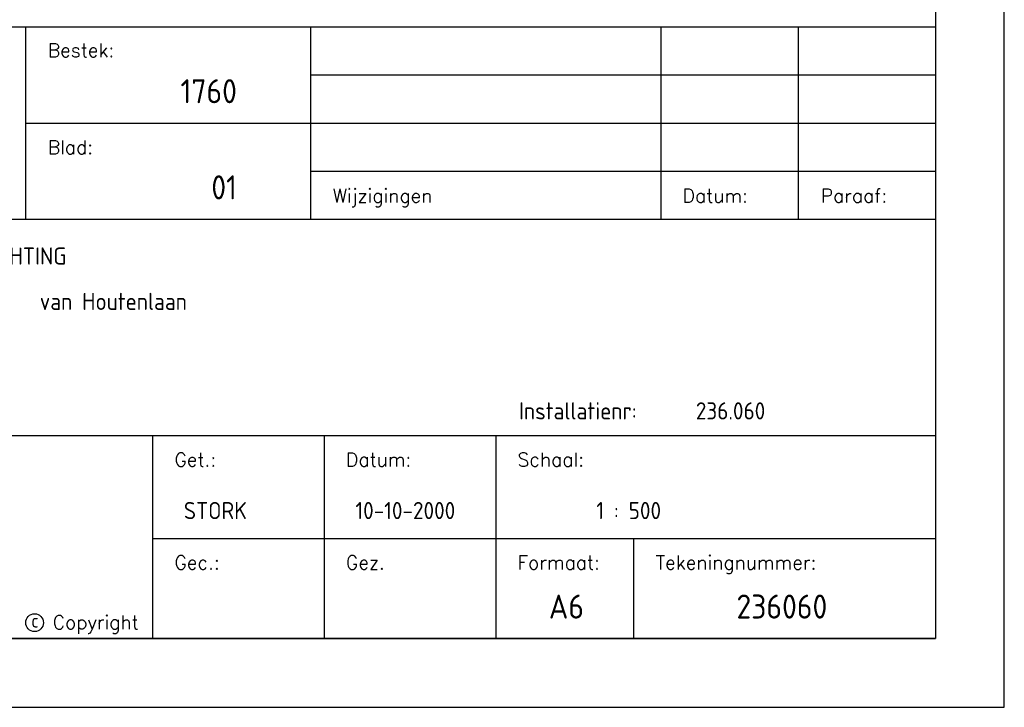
# Model space of a CAD drawing. Extents: x 130725 to 131355, y 479354 to 479502.
# Tile 18 of 19: x 131283 to 131355, y 479354 to 479404. Entities that reach past the tile are written whole.
import ezdxf
from ezdxf.enums import TextEntityAlignment as Align

# ---------------------------------------------------------------- set-up
doc = ezdxf.new("R2010")
doc.units = 0
doc.header["$LTSCALE"] = 5
doc.header["$MEASUREMENT"] = 0
doc.layers.get('0').update_dxf_attribs({"linetype": 'CONTINUOUS'})
for name, color, linetype in [('KADER1', 3, 'CONTINUOUS'), ('SIV-KADER', 7, 'CONTINUOUS'), ('SIV-OV-MAATVOERING', 6, 'CONTINUOUS'), ('SIV-TEKST-025', 7, 'CONTINUOUS'), ('SIV-TEKST-035', 2, 'CONTINUOUS'), ('SIV-TEKST-050', 3, 'CONTINUOUS')]:
    doc.layers.add(name, color=color, linetype=linetype)
doc.styles.add('ISO', font='ISO.shx')
doc.styles.add('ROMANS', font='romans.shx')
doc.styles.add('SIMPLEX', font='simplex.shx', dxfattribs={"height": 0.002})
doc.styles.add('T35', font='ISO.shx', dxfattribs={"height": 3.5})

# ---------------------------------------------------------------- blocks, each defined once
blk = doc.blocks.new('PNH-A6')
at = {"layer": 'KADER1', "color": 7}
for p, q in [((1260, 0), (1260, 297)), ((0, 0), (1260, 0))]:
    blk.add_line(p, q, dxfattribs=at)
at = {"layer": 'KADER1', "color": 21}
for p, q in [((1250, 287), (1250, 10)), ((1250, 10), (10, 10))]:
    blk.add_line(p, q, dxfattribs=at)
blk = doc.blocks.new('PNH-ROH')
at = {"color": 3}
for p, q in [((0, 89), (-189, 89)), ((0, 89), (0, 0)), ((-189, 0), (0, 0))]:
    blk.add_line(p, q, dxfattribs=at)
at = {"color": 7}
for p, q in [((-132.5, 89), (-132.5, 61)), ((-91, 89), (-91, 61)), ((-40, 89), (-40, 61)), ((-20, 89), (-20, 61)), ((0, 82), (-91, 82)), ((0, 75), (-132.5, 75)), ((0, 68), (-91, 68)), ((0, 61), (-189, 61)), ((0, 29.5), (-189, 29.5)), ((-114, 29.5), (-114, 0)), ((-89, 29.5), (-89, 0)), ((-64, 29.5), (-64, 0)), ((0, 14.5), (-114, 14.5)), ((-44, 14.5), (-44, 0))]:
    blk.add_line(p, q, dxfattribs=at)
at = {"color": 116}
blk.add_circle((-131.16, 2.32), 1.29, dxfattribs=at)
at = {"color": 2}
for s, height, style, p in [('Bestek:', 2, 'ROMANS', (-129.24, 84.64)), ('Blad:', 2, 'ROMANS', (-129.24, 70.52)), ('Wijzigingen', 2, 'ROMANS', (-87.75, 63.47)), ('Datum:', 2, 'ROMANS', (-36.83, 63.47)), ('Paraaf:', 2, 'ROMANS', (-16.73, 63.47)), ('REVISIETEKENING OPENBARE VERLICHTING', 2.5, 'T35', (-185.49, 54.44)), ('Installatienr:', 2.5, 'T35', (-60.64, 31.9)), ('Get.:', 2, 'ROMANS', (-110.8, 25.05)), ('Datum:', 2, 'ROMANS', (-85.83, 25.06)), ('Schaal:', 2, 'ROMANS', (-60.86, 25.06)), ('Gec.:', 2, 'ROMANS', (-110.8, 10.08)), ('Gez.', 2, 'ROMANS', (-85.83, 10.08)), ('Formaat:', 2, 'ROMANS', (-60.86, 10.08)), ('Tekeningnummer:', 2, 'ROMANS', (-40.75, 10.08))]:
    blk.add_text(s, height=height, dxfattribs=dict(at, style=style)).set_placement(p)
at = {"color": 116}
for s, style, p in [('c', 'ISO', (-131.63, 1.61)), ('Copyright', 'SIMPLEX', (-128.52, 1.38))]:
    blk.add_text(s, height=2, dxfattribs=dict(at, style=style)).set_placement(p)
at = {"layer": 'SIV-TEKST-025', "color": 7, "style": 'ISO'}
for tag, p in [('ONDERHOEK', (-186.35, 84.25)), ('WIJZ.3', (-87.63, 84.47)), ('DAT.3', (-36.63, 84.47)), ('ONDERHOEK', (-186.35, 80.85)), ('ONDERHOEK', (-186.35, 77.45)), ('WIJZ.2', (-87.63, 77.47)), ('DAT.2', (-36.63, 77.47)), ('ONDERHOEK', (-186.35, 74.05)), ('ONDERHOEK', (-186.35, 70.65)), ('WIJZ.1', (-87.63, 70.47)), ('DAT.1', (-36.63, 70.47)), ('ONDERHOEK', (-186.35, 67.25)), ('ONDERHOEK', (-186.35, 63.85))]:
    blk.add_attdef(tag, p, '', height=2, dxfattribs=at)
at = {"layer": 'SIV-TEKST-035', "color": 2, "style": 'ISO'}
for tag, p in [('OMGEVING', (-130.41, 47.84)), ('WEGVAK', (-169.31, 37.22)), ('GEMEENTE', (-164.26, 31.92)), ('INSTALNR', (-34.9, 31.9)), ('GETEKEND', (-109.43, 17.39)), ('ONDERHOEK', (-84.46, 17.39)), ('SCHAAL', (-49.39, 17.39))]:
    blk.add_attdef(tag, p, '', height=2.5, dxfattribs=at)
at = {"layer": 'SIV-TEKST-035', "color": 3, "style": 'ISO'}
for tag, p in [('FORM.', (-56.29, 2.91)), ('TEK.NR.', (-28.99, 2.91))]:
    blk.add_attdef(tag, p, '', height=3.5, dxfattribs=at)
at = {"layer": 'SIV-TEKST-050', "style": 'ISO'}
for tag, p in [('BEST.NR', (-101.7, 77.93)), ('BLAD.NR', (-101.7, 63.93))]:
    blk.add_attdef(tag, text='', height=3.5, dxfattribs=at).set_placement(p, align=Align.RIGHT)
blk.add_attdef('WEG.NR', (-172.55, 47.84), '', height=3.5, dxfattribs=at)

msp = doc.modelspace()

# ---------------------------------------------------------------- block references
at = {"layer": 'SIV-KADER'}
ref = msp.add_blockref('PNH-ROH', (131349.59881957, 479358.58997538), dxfattribs=dict(at, xscale=0.5, yscale=0.5, zscale=0.5))
ref.add_attrib('BEST.NR', '1760', dxfattribs={"layer": 'SIV-TEKST-050', "height": 1.75, "style": 'ISO'}).set_placement((131298.74657047, 479397.55743665), align=Align.RIGHT)
ref.add_attrib('BLAD.NR', '01', dxfattribs={"layer": 'SIV-TEKST-050', "height": 1.75, "style": 'ISO'}).set_placement((131298.74657047, 479390.55743665), align=Align.RIGHT)
ref.add_attrib('OMGEVING', 'van Houtenlaan', (131284.39614812, 479382.50873063), dxfattribs={"layer": 'SIV-TEKST-035', "color": 2, "height": 1.25, "style": 'ISO'})
ref.add_attrib('INSTALNR', '236.060', (131332.14725368, 479374.54031087), dxfattribs={"layer": 'SIV-TEKST-035', "color": 2, "height": 1.25, "style": 'ISO'})
ref.add_attrib('GETEKEND', 'STORK', (131294.88513877, 479367.28424821), dxfattribs={"layer": 'SIV-TEKST-035', "color": 2, "height": 1.25, "style": 'ISO'})
ref.add_attrib('ONDERHOEK', '10-10-2000', (131307.37030095, 479367.28559806), dxfattribs={"layer": 'SIV-TEKST-035', "color": 2, "height": 1.25, "style": 'ISO'})
ref.add_attrib('SCHAAL', '1 : 500', (131324.90459092, 479367.28559993), dxfattribs={"layer": 'SIV-TEKST-035', "color": 2, "height": 1.25, "style": 'ISO'})
ref.add_attrib('FORM.', 'A6', (131321.45141439, 479360.04688955), dxfattribs={"layer": 'SIV-TEKST-035', "color": 3, "height": 1.75, "style": 'ISO'})
ref.add_attrib('TEK.NR.', '236060', (131335.1039528, 479360.04688955), dxfattribs={"layer": 'SIV-TEKST-035', "color": 3, "height": 1.75, "style": 'ISO'})
at = {"layer": 'SIV-OV-MAATVOERING', "xscale": 0.5, "yscale": 0.5, "zscale": 0.5}
msp.add_blockref('PNH-A6', (130724.59881966, 479353.58997539), dxfattribs=at)

doc.saveas('drawing.dxf')
